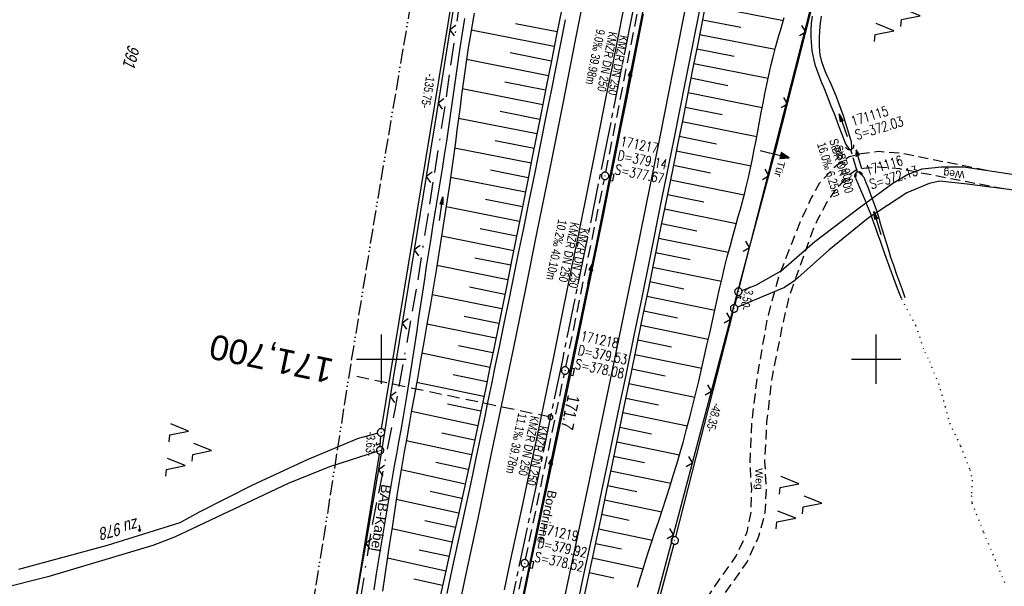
# Model space of a CAD drawing. Extents: x 509317 to 509828, y 453812 to 454779.
# Tile 17 of 23: x 509527 to 509726, y 454454 to 454569. Entities that reach past the tile are written whole.
import ezdxf
from ezdxf.enums import TextEntityAlignment as Align

# ---------------------------------------------------------------- set-up
doc = ezdxf.new("R2010")
doc.units = 0
doc.header["$LTSCALE"] = 10
doc.header["$MEASUREMENT"] = 0
for name, pattern in [('ACAD_ISO13W100', [36, 12, -3, 12, -3, 0, -3, 0, -3]), ('ACAD_ISO16W100', [73, 15, -6.5, 15, -6.5, 15, -7, 1, -7]), ('ACHSE', [5.5, 4, -0.5, 0.5, -0.5]), ('AUSGEZOGEN', [0]), ('LT00', [0]), ('LT11', [0.3, 0.2, -0.1]), ('LT12', [0.4, 0.3, -0.1]), ('LT17', [0.15, 0.1, -0.05]), ('PUNKTX2_STR', [0.6, 0.1, -0.5]), ('STRICHLINIE2', [0.375, 0.25, -0.125])]:
    doc.linetypes.add(name, pattern=pattern)
doc.layers.get('0').update_dxf_attribs({"linetype": 'LT00'})
for name, color, linetype in [('--EK_FBR', 1, 'LT00'), ('--EK_Halt-Pfeil', 4, 'LT00'), ('--EK_Haltung', 7, 'STRICHLINIE2'), ('--EK_Haltung-Text', 140, 'LT00'), ('--EK_Schacht-Text', 5, 'LT00'), ('--EK_ST-93-1', 30, 'LT17'), ('--EL_DFK_AB_L', 21, 'LT00'), ('--EL_DFK_AB_P', 7, 'LT00'), ('--EL_Halt-Pfeil', 4, 'LT00'), ('--EL_Haltung', 182, 'STRICHLINIE2'), ('--EL_Haltung-Text', 182, 'LT00'), ('-AX-093', 35, 'ACHSE'), ('-ST-93-1', 250, 'LT00'), ('ABSTAND', 8, 'LT00'), ('BAB-KABEL', 220, 'ACAD_ISO16W100'), ('BAB-KABEL_TEXT', 221, 'Continuous'), ('DFK_AB_L', 21, 'LT00'), ('DFK_AB_P', 7, 'LT00'), ('DFK_FLUR_NR', 250, 'LT00'), ('DFK_FLURNR_PFEIL', 250, 'LT00'), ('DFK_KATASTER', 250, 'LT00'), ('DFK_NUTZUNG', 250, 'LT00'), ('DFK_NUTZUNGSGRENZE', 70, 'PUNKTX2_STR'), ('DL', 182, 'LT12'), ('DL_PFEIL', 201, 'LT00'), ('DL_TEXT', 182, 'LT00'), ('FELDWEG_TEXT', 250, 'Continuous'), ('GASLTG', 250, 'ACAD_ISO13W100'), ('PFEIL', 140, 'AUSGEZOGEN'), ('RINNE_TEXT', 11, 'Continuous'), ('TOR_TEXT_B', 11, 'Continuous'), ('V117_AFBR_BAB', 250, 'LT00'), ('V117_BOESCH', 250, 'LT00'), ('V117_BOSCHUNG', 250, 'LT00'), ('V117_ERDWEG', 250, 'LT11'), ('V117_GRABEN', 250, 'LT00'), ('V117_H_BORD', 8, 'LT00'), ('V117_KA_PRUF', 182, 'LT00'), ('V117_LD_MARK', 250, 'LT00'), ('V117_RASTER', 250, 'LT00'), ('V117_SINKK', 182, 'LT00'), ('V117_TOR', 10, 'LT00'), ('V117_UK_DURCH', 182, 'LT00'), ('V117_ZAUN', 40, 'LT00')]:
    doc.layers.add(name, color=color, linetype=linetype)
doc.styles.add('Arial', font='ARIAL.TTF')
doc.styles.add('Beschrift', font='ARIAL.TTF')
doc.styles.add('Haltungsbeschriftung', font='ARIAL.TTF', dxfattribs={"width": 0.75})
doc.styles.add('schachtbeschriftung', font='romans.shx', dxfattribs={"width": 0.75, "height": 2})
doc.styles.get("Standard").update_dxf_attribs({"font": 'ARIAL.TTF'})

# ---------------------------------------------------------------- blocks, each defined once
blk = doc.blocks.new('SYMB7050')
at = {"color": 0, "linetype": 'ByBlock'}
blk.add_lwpolyline([(0, 0), (0, 0.093), (0.046, 0.058)], dxfattribs=at)
blk = doc.blocks.new('SYMB7060')
at = {"color": 0, "linetype": 'ByBlock'}
for p, q in [((-0.26, 0), (0, 0)), ((-0.08, 0.045), (0, 0)), ((0, 0), (-0.08, -0.045))]:
    blk.add_line(p, q, dxfattribs=at)
blk = doc.blocks.new('SYMB0003')
at = {"color": 0, "linetype": 'ByBlock'}
for p, q in [((-0.015712, 0), (0.010166, 0.012015)), ((0, -0.021257), (-0.015712, 0)), ((0.010166, 0.012015), (0, -0.021257))]:
    blk.add_line(p, q, dxfattribs=at)
for points in [[(-0.031395, 0.499013), (-0.093691, 0.491144), (-0.154509, 0.475528), (-0.21289, 0.452414), (-0.267913, 0.422164), (-0.318712, 0.385257), (-0.364484, 0.342274), (-0.404509, 0.293893), (-0.438154, 0.240877), (-0.464888, 0.184062), (-0.484292, 0.124345), (-0.496058, 0.062667), (-0.5, 0)], [(-0.5, 0), (-0.496058, -0.062667), (-0.484292, -0.124345), (-0.464888, -0.184062), (-0.438154, -0.240877), (-0.404509, -0.293893), (-0.364485, -0.342274), (-0.318712, -0.385257), (-0.267914, -0.422164), (-0.21289, -0.452414), (-0.154509, -0.475529), (-0.093691, -0.491144), (-0.031395, -0.499014), (0.031395, -0.499014)], [(0.5, 0), (0.496057, 0.062667), (0.484292, 0.124345), (0.464888, 0.184062), (0.438153, 0.240877), (0.404509, 0.293893), (0.364484, 0.342274), (0.318712, 0.385257), (0.267913, 0.422164), (0.21289, 0.452414), (0.154509, 0.475528), (0.093691, 0.491144), (0.031395, 0.499013), (-0.031395, 0.499013)], [(0.031395, -0.499014), (0.093691, -0.491144), (0.154509, -0.475529), (0.21289, -0.452414), (0.267914, -0.422164), (0.318712, -0.385257), (0.364485, -0.342274), (0.404509, -0.293893), (0.438154, -0.240877), (0.464889, -0.184062), (0.484292, -0.124345), (0.496058, -0.062667), (0.5, 0)]]:
    blk.add_lwpolyline(points, dxfattribs=at)
blk = doc.blocks.new('SYMB7221')
at = {"color": 0, "linetype": 'ByBlock'}
for p, q in [((0, 0.435), (-0.11, 0.065)), ((0.11, 0.065), (0, 0.435)), ((0.25, 0.065), (0.11, 0.065)), ((-0.35, -0.065), (-0.46, -0.435)), ((0.35, -0.065), (0.24, -0.435))]:
    blk.add_line(p, q, dxfattribs=at)
for points in [[(-0.1, -0.435), (-0.24, -0.435), (-0.35, -0.065)], [(0.6, -0.435), (0.46, -0.435), (0.35, -0.065)]]:
    blk.add_lwpolyline(points, dxfattribs=at)
blk = doc.blocks.new('Pfreil3')
at = {"layer": 'PFEIL'}
blk.add_hatch(color=256, dxfattribs=at).paths.add_polyline_path([(-1.55, 0.27), (-1.55, -0.27), (0, 0)])
for p, q in [((-1.55, 0), (-4.83, 0)), ((-1.55, -0.27), (-1.55, 0.27)), ((-1.55, 0.27), (0, 0)), ((0, 0), (-1.55, -0.27))]:
    blk.add_line(p, q, dxfattribs=at)
blk = doc.blocks.new('SYMB0652')
at = {"color": 0, "linetype": 'ByBlock'}
blk.add_lwpolyline([(-0.15, -0.075), (0.15, -0.075), (0.15, 0.075), (-0.15, 0.075), (-0.15, -0.075)], dxfattribs=at)
blk = doc.blocks.new('SYMB1107')
at = {"color": 0, "linetype": 'ByBlock'}
for points in [[(-0.2, 0), (-0.196157, 0.039018), (-0.184776, 0.076537), (-0.166294, 0.111114), (-0.141421, 0.141421), (-0.111114, 0.166294), (-0.076537, 0.184776), (-0.039018, 0.196157), (0, 0.2)], [(0, 0.2), (0.039018, 0.196157), (0.076537, 0.184776), (0.111114, 0.166294), (0.141421, 0.141421), (0.166294, 0.111114), (0.184776, 0.076537), (0.196157, 0.039018), (0.2, 0)]]:
    blk.add_lwpolyline(points, dxfattribs=at)
blk = doc.blocks.new('SYMB0070')
at = {"color": 0, "linetype": 'ByBlock'}
for p, q in [((-0.5, 0), (0.2, 0)), ((0.5, 0), (0.2, 0.1)), ((0.2, 0.1), (0.2, 0)), ((0.468, 0), (0.21, 0.086)), ((0.21, 0.086), (0.21, -0.086)), ((0.21, -0.086), (0.468, 0)), ((0.22, -0.072), (0.437, 0)), ((0.23, -0.058), (0.405, 0)), ((0.24, -0.045), (0.374, 0)), ((0.342, 0), (0.25, 0.031)), ((0.25, 0.031), (0.25, -0.031)), ((0.25, -0.031), (0.342, 0)), ((0.26, -0.017), (0.31, 0)), ((0.27, -0.003), (0.279, 0))]:
    blk.add_line(p, q, dxfattribs=at)
for points in [[(0.2, 0), (0.2, -0.1), (0.5, 0)], [(0.437, 0), (0.22, 0.072), (0.22, -0.072)], [(0.405, 0), (0.23, 0.058), (0.23, -0.058)], [(0.374, 0), (0.24, 0.045), (0.24, -0.045)], [(0.31, 0), (0.26, 0.017), (0.26, -0.017)], [(0.279, 0), (0.27, 0.003), (0.27, -0.003)]]:
    blk.add_lwpolyline(points, dxfattribs=at)
blk = doc.blocks.new('SYMB0024')
at = {"color": 0, "linetype": 'ByBlock'}
for p, q in [((-0.5, 0.5), (0, 0)), ((0, 0), (0.5, 0.5))]:
    blk.add_line(p, q, dxfattribs=at)
blk = doc.blocks.new('SYMB2')
at = {"color": 0, "linetype": 'ByBlock', "flags": 128}
for points in [[(-0.031395, 0.499013), (-0.093691, 0.491144), (-0.154509, 0.475528), (-0.21289, 0.452414), (-0.267913, 0.422164), (-0.318712, 0.385257), (-0.364484, 0.342274), (-0.404509, 0.293893), (-0.438154, 0.240877), (-0.464888, 0.184062), (-0.484292, 0.124345), (-0.496058, 0.062667), (-0.5, 0)], [(-0.5, 0), (-0.496058, -0.062667), (-0.484292, -0.124345), (-0.464888, -0.184062), (-0.438154, -0.240877), (-0.404509, -0.293893), (-0.364485, -0.342274), (-0.318712, -0.385257), (-0.267914, -0.422164), (-0.21289, -0.452414), (-0.154509, -0.475529), (-0.093691, -0.491144), (-0.031395, -0.499014), (0.031395, -0.499014)], [(0.5, 0), (0.496057, 0.062667), (0.484292, 0.124345), (0.464888, 0.184062), (0.438153, 0.240877), (0.404509, 0.293893), (0.364484, 0.342274), (0.318712, 0.385257), (0.267913, 0.422164), (0.21289, 0.452414), (0.154509, 0.475528), (0.093691, 0.491144), (0.031395, 0.499013), (-0.031395, 0.499013)], [(0.031395, -0.499014), (0.093691, -0.491144), (0.154509, -0.475529), (0.21289, -0.452414), (0.267914, -0.422164), (0.318712, -0.385257), (0.364485, -0.342274), (0.404509, -0.293893), (0.438154, -0.240877), (0.464889, -0.184062), (0.484292, -0.124345), (0.496058, -0.062667), (0.5, 0)]]:
    blk.add_lwpolyline(points, dxfattribs=at)

msp = doc.modelspace()

# ---------------------------------------------------------------- linework, layer by layer
at = {"layer": '--EK_FBR'}
for points in [[(509664.85, 454573.38), (509663.7, 454567.5), (509662.56, 454561.73), (509661.41, 454555.96), (509660.26, 454550.18), (509659.1, 454544.41), (509656.66, 454532.27), (509654.19, 454520.14), (509652.62, 454512.47), (509651.05, 454504.81), (509649.46, 454497.14), (509647.82, 454489.24), (509646.17, 454481.33), (509644.5, 454473.43), (509643.26, 454467.57), (509642.01, 454461.7), (509640.76, 454455.84), (509639.51, 454449.97)], [(509613.31, 454452.7), (509614.07, 454456.29), (509614.81, 454459.68), (509615.54, 454463.07), (509616.27, 454466.45), (509617.01, 454469.84), (509617.74, 454473.23), (509618.47, 454476.62), (509619.2, 454480.01), (509619.99, 454483.76), (509620.78, 454487.51), (509621.56, 454491.26), (509622.33, 454495.01), (509623.11, 454498.76), (509623.88, 454502.51), (509624.85, 454507.23), (509625.82, 454511.95), (509626.79, 454516.66), (509627.76, 454521.38), (509628.72, 454526.1), (509629.9, 454531.9), (509631.07, 454537.71), (509632.24, 454543.53), (509633.4, 454549.34), (509634.37, 454554.14), (509635.33, 454558.94), (509636.28, 454563.74), (509637.24, 454568.54)]]:
    msp.add_lwpolyline(points, dxfattribs=at)
at = {"layer": '--EK_FBR', "color": 2}
for points in [[(509648.86, 454570.41), (509647.71, 454564.58), (509646.56, 454558.76), (509645.41, 454552.93), (509644.24, 454547.11), (509643.3, 454542.4), (509642.35, 454537.7), (509641.4, 454533), (509640.45, 454528.3), (509639.49, 454523.59), (509638.54, 454518.91), (509637.59, 454514.22), (509636.63, 454509.54), (509635.67, 454504.86), (509634.71, 454500.17), (509633.1, 454492.39), (509631.47, 454484.61), (509629.83, 454476.83), (509628.58, 454470.98), (509627.33, 454465.14), (509626.08, 454459.29), (509624.82, 454453.45)], [(509652.93, 454569.71), (509651.78, 454563.86), (509650.62, 454558.01), (509649.46, 454552.16), (509648.29, 454546.31), (509647.11, 454540.45), (509645.93, 454534.59), (509644.74, 454528.73), (509643.55, 454522.87), (509642.34, 454516.98), (509641.13, 454511.08), (509639.91, 454505.18), (509638.68, 454499.29), (509637.48, 454493.49), (509636.27, 454487.69), (509635.05, 454481.89), (509633.84, 454476.09), (509632.6, 454470.21), (509631.36, 454464.34), (509630.11, 454458.46), (509628.85, 454452.59)]]:
    msp.add_lwpolyline(points, dxfattribs=at)
at = {"layer": '--EK_FBR', "linetype": 'LT11', "flags": 128}
for points in [[(509722.3, 454538.12), (509705.19, 454541.51), (509700.4, 454541.91), (509696.95, 454541.43), (509694.56, 454540.85), (509692.68, 454539.57), (509691.3, 454538.48), (509688.52, 454535.49), (509686.86, 454532.54), (509685.58, 454529.74), (509684.63, 454527.73), (509680.54, 454517.32), (509679.61, 454514.3), (509677.98, 454508.06), (509676, 454496.98), (509674.86, 454487.6), (509674.45, 454479.3), (509674.78, 454473.77), (509674.69, 454469.31), (509674.69, 454469.31), (509673.89, 454465.06), (509671.74, 454460.38), (509667.27, 454454.03), (509663.64, 454448.5), (509660.47, 454443.66), (509657.83, 454438.96), (509654.89, 454431.99), (509653.41, 454426.91), (509652.82, 454424.77), (509651.73, 454421.02), (509650.95, 454416.55), (509650.88, 454413.55), (509651.01, 454405.6), (509651.31, 454397.49), (509651.81, 454390.99), (509652.74, 454384.11), (509653.88, 454377.84), (509656.16, 454370.93)], [(509725.82, 454534.37), (509704.76, 454538.4), (509700.48, 454538.76), (509697.45, 454538.47), (509695.8, 454538.07), (509694.66, 454537.28), (509693.57, 454536.18), (509691.67, 454534.04), (509690.07, 454531.68), (509688.18, 454528.23), (509687.39, 454526.54), (509683.97, 454517.04), (509682.31, 454512.28), (509680.99, 454506.58), (509678.97, 454496.53), (509677.86, 454487.35), (509677.45, 454479.31), (509677.78, 454473.86), (509677.52, 454469.02), (509677.52, 454469.02), (509676.25, 454464.21), (509673.91, 454459.13), (509669.31, 454452.59), (509665.74, 454447.59), (509662.63, 454442.4), (509660.08, 454437.86), (509657.25, 454431.15), (509655.82, 454426.22), (509655.22, 454424.08), (509654.38, 454420.3), (509653.73, 454416.29), (509653.69, 454413.1), (509653.51, 454405.67), (509653.81, 454397.71), (509654.78, 454391.11), (509655.69, 454384.39), (509656.34, 454378.38), (509658.54, 454371.71)]]:
    msp.add_lwpolyline(points, dxfattribs=at)
at = {"layer": '--EK_Haltung'}
for p, q in [((509645.38, 454537.74), (509652.87, 454575.49)), ((509696.25, 454537.78), (509694.87, 454542.33)), ((509637.3, 454498.46), (509645.08, 454536.27)), ((509629.15, 454459.53), (509637, 454496.99)), ((509620.73, 454420.6), (509628.83, 454458.06))]:
    msp.add_line(p, q, dxfattribs=at)
at = {"layer": '--EK_ST-93-1', "ltscale": 2.5}
msp.add_line((509634.19, 454488.29), (509595.03, 454496.48), dxfattribs=at)
at = {"layer": '--EL_DFK_AB_L'}
for p, q in [((509672.35, 454514.36), (509712.09, 454669.79)), ((509600.07, 454485.96), (509621.86, 454618.43)), ((509671.48, 454510.97), (509671.97, 454512.9)), ((509659.5, 454464.13), (509671.1, 454509.51)), ((509599.8, 454482.34), (509599.91, 454484.47)), ((509589.26, 454416.59), (509599.64, 454480.85)), ((509659.12, 454462.67), (509626, 454339.37))]:
    msp.add_line(p, q, dxfattribs=at)
at = {"layer": '--EL_Haltung'}
for p, q in [((509645.38, 454537.74), (509652.87, 454575.49)), ((509696.25, 454537.78), (509694.87, 454542.33)), ((509637.3, 454498.46), (509645.08, 454536.27)), ((509629.15, 454459.53), (509637, 454496.99)), ((509620.73, 454420.6), (509628.83, 454458.06))]:
    msp.add_line(p, q, dxfattribs=at)
at = {"layer": '-AX-093', "ltscale": 0.2}
msp.add_lwpolyline([(509682.85, 454744.84), (509680.66, 454731.99), (509676.6, 454708.71), (509672.47, 454685.44), (509668.26, 454662.19), (509663.98, 454638.95), (509659.61, 454615.73), (509655.16, 454592.52), (509650.64, 454569.33), (509646.04, 454546.15), (509641.35, 454522.99), (509636.59, 454499.84), (509631.76, 454476.71), (509626.84, 454453.6), (509621.85, 454430.5), (509616.77, 454407.42), (509611.62, 454384.36), (509606.39, 454361.31)], dxfattribs=at)
at = {"layer": 'BAB-KABEL', "ltscale": 0.03, "flags": 128}
msp.add_lwpolyline([(509654.18, 454752.31), (509649.8, 454731.91), (509645.39, 454711.52), (509640.68, 454673.99), (509628.98, 454666.4), (509623.35, 454623.69), (509618.17, 454588.72), (509612.85, 454551.17), (509607.22, 454515.13), (509602.81, 454490.11), (509597.97, 454465.58), (509592.07, 454427.9), (509586.78, 454397.77), (509581.94, 454365.98), (509576.64, 454335.85), (509570.59, 454300.15), (509566.51, 454283.22), (509563.93, 454275.01), (509554.7, 454243.68), (509546.38, 454216.59), (509537.75, 454189.63), (509530.61, 454161.42), (509521.72, 454129.27), (509507.61, 454076.48), (509491.41, 454016.32), (509481.47, 453981.55), (509458.21, 453903.63), (509443.88, 453851.22)], dxfattribs=at)
at = {"layer": 'DFK_AB_L'}
for p, q in [((509672.35, 454514.36), (509712.09, 454669.79)), ((509600.07, 454485.96), (509621.86, 454618.43)), ((509671.48, 454510.97), (509671.97, 454512.9)), ((509659.5, 454464.13), (509671.1, 454509.51)), ((509599.8, 454482.34), (509599.91, 454484.47)), ((509589.26, 454416.59), (509599.64, 454480.85)), ((509659.12, 454462.67), (509626, 454339.37))]:
    msp.add_line(p, q, dxfattribs=at)
at = {"layer": 'DFK_KATASTER'}
for p, q in [((509706.19, 454537.2), (509709.31, 454538.45)), ((509709.31, 454538.45), (509713.24, 454538.82)), ((509713.24, 454538.82), (509717.67, 454538.81)), ((509717.67, 454538.81), (509728.82, 454537.16)), ((509696.6, 454530.54), (509703.34, 454535.5)), ((509703.34, 454535.5), (509706.19, 454537.2)), ((509710.69, 454535.49), (509706.17, 454533.61)), ((509712.9, 454535.92), (509710.69, 454535.49)), ((509718.42, 454535.35), (509712.9, 454535.92)), ((509743.11, 454532.08), (509718.42, 454535.35)), ((509706.17, 454533.61), (509698.42, 454528.45)), ((509687.64, 454523.74), (509696.6, 454530.54)), ((509698.42, 454528.45), (509690.43, 454521.98)), ((509680.8, 454517.84), (509687.64, 454523.74)), ((509690.43, 454521.98), (509683.58, 454515.87)), ((509675.66, 454514.94), (509680.8, 454517.84)), ((509683.58, 454515.87), (509681.48, 454514.49)), ((509681.48, 454514.49), (509671.98, 454510.53)), ((509672.86, 454513.89), (509675.66, 454514.94)), ((509585.12, 454479.76), (509595.43, 454484.06)), ((509595.43, 454484.06), (509599.22, 454485.03)), ((509573.92, 454474.58), (509585.12, 454479.76)), ((509599.36, 454481.46), (509589.55, 454478.29)), ((509589.55, 454478.29), (509581.22, 454474.92)), ((509581.22, 454474.92), (509558.19, 454464.05)), ((509563.28, 454469.17), (509573.92, 454474.58)), ((509559.37, 454467.04), (509563.28, 454469.17)), ((509544.65, 454462.44), (509559.37, 454467.04)), ((509558.19, 454464.05), (509553.86, 454462.4)), ((509526.74, 454457.63), (509544.65, 454462.44)), ((509553.86, 454462.4), (509532.59, 454456.05)), ((509532.59, 454456.05), (509508.86, 454450.13))]:
    msp.add_line(p, q, dxfattribs=at)
at = {"layer": 'DFK_NUTZUNGSGRENZE', "ltscale": 0.2}
for p, q in [((509705.11, 454512.24), (509707.94, 454506.85)), ((509707.94, 454506.85), (509709.83, 454501.44)), ((509709.83, 454501.44), (509710.75, 454499.55)), ((509710.75, 454499.55), (509712.58, 454495.11)), ((509712.58, 454495.11), (509713.92, 454490.47)), ((509713.92, 454490.47), (509714.84, 454487.09)), ((509714.84, 454487.09), (509717.03, 454482.52)), ((509717.03, 454482.52), (509718.93, 454477.73)), ((509718.93, 454477.73), (509719.43, 454475.55)), ((509719.43, 454475.55), (509719.22, 454472.45)), ((509719.22, 454472.45), (509719.36, 454470.98)), ((509719.36, 454470.98), (509721.68, 454465.06)), ((509721.68, 454465.06), (509725.98, 454454.86))]:
    msp.add_line(p, q, dxfattribs=at)
at = {"layer": 'DL'}
msp.add_line((509696.25, 454537.78), (509694.87, 454542.33), dxfattribs=at)
at = {"layer": 'GASLTG', "ltscale": 0.025, "flags": 128}
msp.add_lwpolyline([(509636.99, 454756.79), (509630.01, 454722.15), (509625.52, 454700.41), (509623.56, 454684.93), (509618.48, 454649.27), (509611.85, 454606.09), (509605.58, 454569.67), (509598.82, 454529.7), (509593.28, 454495.72), (509588.46, 454464.7), (509581.73, 454423.05), (509565.4, 454353.78), (509547.78, 454280.34), (509530.41, 454208.18), (509515.13, 454143.3), (509504.09, 454101.66), (509494.78, 454069.32), (509485.05, 454035.41), (509470.65, 453985.96), (509464.08, 453964.07), (509450.2, 453919.85), (509429.44, 453854.99)], dxfattribs=at)
at = {"layer": 'V117_AFBR_BAB'}
for points in [[(509664.85, 454573.38), (509663.7, 454567.5), (509662.56, 454561.73), (509661.41, 454555.96), (509660.26, 454550.18), (509659.1, 454544.41), (509656.66, 454532.27), (509654.19, 454520.14), (509652.62, 454512.47), (509651.05, 454504.81), (509649.46, 454497.14), (509647.82, 454489.24), (509646.17, 454481.33), (509644.5, 454473.43), (509643.26, 454467.57), (509642.01, 454461.7), (509640.76, 454455.84), (509639.51, 454449.97)], [(509613.31, 454452.7), (509614.07, 454456.29), (509614.81, 454459.68), (509615.54, 454463.07), (509616.27, 454466.45), (509617.01, 454469.84), (509617.74, 454473.23), (509618.47, 454476.62), (509619.2, 454480.01), (509619.99, 454483.76), (509620.78, 454487.51), (509621.56, 454491.26), (509622.33, 454495.01), (509623.11, 454498.76), (509623.88, 454502.51), (509624.85, 454507.23), (509625.82, 454511.95), (509626.79, 454516.66), (509627.76, 454521.38), (509628.72, 454526.1), (509629.9, 454531.9), (509631.07, 454537.71), (509632.24, 454543.53), (509633.4, 454549.34), (509634.37, 454554.14), (509635.33, 454558.94), (509636.28, 454563.74), (509637.24, 454568.54)]]:
    msp.add_lwpolyline(points, dxfattribs=at)
at = {"layer": 'V117_AFBR_BAB', "color": 0}
for points in [[(509648.86, 454570.41), (509647.71, 454564.58), (509646.56, 454558.76), (509645.41, 454552.93), (509644.24, 454547.11), (509643.3, 454542.4), (509642.35, 454537.7), (509641.4, 454533), (509640.45, 454528.3), (509639.49, 454523.59), (509638.54, 454518.91), (509637.59, 454514.22), (509636.63, 454509.54), (509635.67, 454504.86), (509634.71, 454500.17), (509633.1, 454492.39), (509631.47, 454484.61), (509629.83, 454476.83), (509628.58, 454470.98), (509627.33, 454465.14), (509626.08, 454459.29), (509624.82, 454453.45)], [(509652.93, 454569.71), (509651.78, 454563.86), (509650.62, 454558.01), (509649.46, 454552.16), (509648.29, 454546.31), (509647.11, 454540.45), (509645.93, 454534.59), (509644.74, 454528.73), (509643.55, 454522.87), (509642.34, 454516.98), (509641.13, 454511.08), (509639.91, 454505.18), (509638.68, 454499.29), (509637.48, 454493.49), (509636.27, 454487.69), (509635.05, 454481.89), (509633.84, 454476.09), (509632.6, 454470.21), (509631.36, 454464.34), (509630.11, 454458.46), (509628.85, 454452.59)]]:
    msp.add_lwpolyline(points, dxfattribs=at)
at = {"layer": 'V117_BOESCH'}
for points in [[(509636.49, 454570.76), (509635.44, 454565.5), (509634.4, 454560.25), (509633.35, 454554.99), (509632.3, 454549.74), (509631.38, 454545.08), (509630.45, 454540.43), (509629.53, 454535.77), (509628.6, 454531.12), (509627.67, 454526.46), (509626.48, 454520.54), (509625.29, 454514.62), (509624.09, 454508.7), (509622.87, 454502.79), (509621.96, 454498.34), (509621.03, 454493.9), (509620.1, 454489.46), (509619.15, 454485.02), (509618.2, 454480.58), (509617.33, 454476.59), (509616.46, 454472.61), (509615.58, 454468.62), (509614.69, 454464.64), (509613.81, 454460.65), (509612.93, 454456.67), (509611.58, 454450.58)], [(509665.38, 454571.03), (509664.62, 454567.1), (509663.88, 454563.3), (509663.12, 454559.5), (509662.36, 454555.7), (509661.6, 454551.9), (509660.84, 454548.11), (509660.07, 454544.31), (509658.82, 454538.15), (509657.57, 454532), (509656.32, 454525.84), (509655.07, 454519.69), (509653.91, 454514.02), (509652.74, 454508.35), (509651.57, 454502.68), (509650.4, 454497.01), (509649.17, 454491.07), (509647.94, 454485.13), (509646.71, 454479.19), (509645.47, 454473.25), (509644.49, 454468.55), (509643.5, 454463.85), (509642.5, 454459.16), (509641.49, 454454.46), (509640.48, 454449.77)], [(509651.75, 454453.94), (509652.32, 454455.8), (509652.9, 454457.66), (509653.49, 454459.51), (509654.09, 454461.36), (509654.7, 454463.21), (509655.31, 454465.06), (509656.07, 454467.35), (509656.81, 454469.64), (509657.55, 454471.93), (509658.28, 454474.22), (509659, 454476.52), (509659.7, 454478.83), (509660.38, 454481.14), (509661.04, 454483.45), (509661.7, 454485.86), (509662.34, 454488.27), (509662.96, 454490.69), (509663.56, 454493.11), (509664.14, 454495.54), (509664.71, 454497.97), (509665.27, 454500.4), (509665.82, 454502.84), (509666.37, 454505.28), (509666.91, 454507.71), (509667.39, 454509.87), (509667.88, 454512.03), (509668.37, 454514.18), (509668.87, 454516.33), (509669.39, 454518.48), (509669.92, 454520.63), (509670.48, 454522.76), (509670.89, 454524.27), (509671.31, 454525.78), (509671.73, 454527.28), (509672.15, 454528.79), (509672.57, 454530.29), (509672.98, 454531.8), (509673.38, 454533.31), (509673.76, 454534.82), (509674.2, 454536.68), (509674.61, 454538.55), (509675, 454540.42), (509675.38, 454542.3), (509675.74, 454544.18), (509676.09, 454546.06), (509676.44, 454547.94), (509676.79, 454549.83), (509677.14, 454551.71), (509677.51, 454553.59), (509677.89, 454555.46), (509678.29, 454557.33), (509678.72, 454559.19), (509679.17, 454561.05), (509679.66, 454562.9), (509680, 454564.12), (509680.36, 454565.33), (509680.72, 454566.55), (509681.08, 454567.76), (509681.44, 454568.97)]]:
    msp.add_lwpolyline(points, dxfattribs=at)
at = {"layer": 'V117_BOSCHUNG'}
for p, q in [((509665.46, 454571.44), (509681.28, 454568.4)), ((509635.56, 454566.06), (509627.11, 454567.72)), ((509664.89, 454568.5), (509672.65, 454567)), ((509634.97, 454563.12), (509618.16, 454566.43)), ((509664.32, 454565.57), (509679.58, 454562.59)), ((509634.38, 454560.18), (509626.03, 454561.82)), ((509663.75, 454562.64), (509671.29, 454561.15)), ((509633.8, 454557.23), (509617.22, 454560.5)), ((509663.17, 454559.71), (509678.16, 454556.73)), ((509633.21, 454554.29), (509625, 454555.91)), ((509662.58, 454556.78), (509670.06, 454555.28)), ((509632.63, 454551.35), (509616.38, 454554.55)), ((509661.99, 454553.84), (509676.98, 454550.83)), ((509632.04, 454548.41), (509624.01, 454549.99)), ((509661.4, 454550.9), (509668.91, 454549.39)), ((509631.46, 454545.47), (509615.6, 454548.59)), ((509660.81, 454547.96), (509675.88, 454544.93)), ((509630.87, 454542.52), (509623.04, 454544.06)), ((509660.21, 454545.02), (509667.76, 454543.5)), ((509630.29, 454539.58), (509614.81, 454542.63)), ((509659.62, 454542.08), (509674.72, 454539.05)), ((509629.7, 454536.64), (509622.05, 454538.14)), ((509659.02, 454539.14), (509666.55, 454537.63)), ((509629.12, 454533.7), (509613.98, 454536.67)), ((509658.43, 454536.2), (509673.35, 454533.2)), ((509628.53, 454530.74), (509621.04, 454532.23)), ((509657.83, 454533.26), (509665.2, 454531.78)), ((509627.94, 454527.79), (509613.11, 454530.76)), ((509657.23, 454530.32), (509671.76, 454527.4)), ((509656.64, 454527.39), (509663.79, 454525.94)), ((509627.35, 454524.83), (509620, 454526.32)), ((509626.76, 454521.89), (509612.2, 454524.83)), ((509656.04, 454524.46), (509670.17, 454521.57)), ((509655.44, 454521.54), (509662.44, 454520.09)), ((509626.16, 454518.95), (509618.94, 454520.41)), ((509625.57, 454516.01), (509611.24, 454518.91)), ((509654.84, 454518.6), (509668.73, 454515.73)), ((509654.24, 454515.66), (509661.15, 454514.23)), ((509624.97, 454513.07), (509617.86, 454514.51)), ((509624.38, 454510.13), (509610.26, 454512.98)), ((509653.64, 454512.72), (509667.39, 454509.88)), ((509653.04, 454509.78), (509659.89, 454508.37)), ((509623.77, 454507.18), (509616.76, 454508.61)), ((509623.17, 454504.22), (509609.24, 454507.09)), ((509652.43, 454506.84), (509666.09, 454504.02)), ((509651.82, 454503.9), (509658.63, 454502.5)), ((509622.56, 454501.27), (509615.64, 454502.71)), ((509621.95, 454498.33), (509608.21, 454501.19)), ((509651.22, 454500.97), (509664.76, 454498.17)), ((509650.61, 454498.03), (509657.34, 454496.64)), ((509621.34, 454495.4), (509614.51, 454496.82)), ((509620.73, 454492.45), (509607.15, 454495.3)), ((509650.01, 454495.09), (509663.37, 454492.33)), ((509649.4, 454492.15), (509656.02, 454490.79)), ((509620.1, 454489.5), (509613.36, 454490.93)), ((509619.48, 454486.55), (509606.09, 454489.42)), ((509648.79, 454489.21), (509661.88, 454486.51)), ((509648.18, 454486.28), (509654.63, 454484.94)), ((509618.85, 454483.62), (509612.21, 454485.04)), ((509618.22, 454480.67), (509605.03, 454483.52)), ((509647.57, 454483.34), (509660.26, 454480.72)), ((509646.96, 454480.4), (509653.18, 454479.12)), ((509616.93, 454474.79), (509604.01, 454477.63)), ((509617.58, 454477.73), (509611.05, 454479.15)), ((509646.35, 454477.46), (509658.51, 454474.95)), ((509645.74, 454474.53), (509651.67, 454473.3)), ((509615.64, 454468.93), (509603.04, 454471.7)), ((509616.29, 454471.86), (509609.9, 454473.26)), ((509645.13, 454471.6), (509656.67, 454469.19)), ((509644.51, 454468.68), (509650.12, 454467.5)), ((509614.34, 454463.07), (509602.12, 454465.76)), ((509614.99, 454466), (509608.78, 454467.36)), ((509643.9, 454465.76), (509654.78, 454463.44)), ((509643.28, 454462.82), (509648.56, 454461.7)), ((509613.05, 454457.21), (509601.24, 454459.81)), ((509613.69, 454460.14), (509607.69, 454461.46)), ((509642.65, 454459.89), (509652.91, 454457.7)), ((509642.03, 454456.95), (509647.02, 454455.89)), ((509612.4, 454454.28), (509606.61, 454455.56))]:
    msp.add_line(p, q, dxfattribs=at)
at = {"layer": 'V117_ERDWEG', "flags": 128}
for points in [[(509722.3, 454538.12), (509705.19, 454541.51), (509700.4, 454541.91), (509696.95, 454541.43), (509694.56, 454540.85), (509692.68, 454539.57), (509691.3, 454538.48), (509688.52, 454535.49), (509686.86, 454532.54), (509685.58, 454529.74), (509684.63, 454527.73), (509680.54, 454517.32), (509679.61, 454514.3), (509677.98, 454508.06), (509676, 454496.98), (509674.86, 454487.6), (509674.45, 454479.3), (509674.78, 454473.77), (509674.69, 454469.31), (509674.69, 454469.31), (509673.89, 454465.06), (509671.74, 454460.38), (509667.27, 454454.03), (509663.64, 454448.5), (509660.47, 454443.66), (509657.83, 454438.96), (509654.89, 454431.99), (509653.41, 454426.91), (509652.82, 454424.77), (509651.73, 454421.02), (509650.95, 454416.55), (509650.88, 454413.55), (509651.01, 454405.6), (509651.31, 454397.49), (509651.81, 454390.99), (509652.74, 454384.11), (509653.88, 454377.84), (509656.16, 454370.93)], [(509725.82, 454534.37), (509704.76, 454538.4), (509700.48, 454538.76), (509697.45, 454538.47), (509695.8, 454538.07), (509694.66, 454537.28), (509693.57, 454536.18), (509691.67, 454534.04), (509690.07, 454531.68), (509688.18, 454528.23), (509687.39, 454526.54), (509683.97, 454517.04), (509682.31, 454512.28), (509680.99, 454506.58), (509678.97, 454496.53), (509677.86, 454487.35), (509677.45, 454479.31), (509677.78, 454473.86), (509677.52, 454469.02), (509677.52, 454469.02), (509676.25, 454464.21), (509673.91, 454459.13), (509669.31, 454452.59), (509665.74, 454447.59), (509662.63, 454442.4), (509660.08, 454437.86), (509657.25, 454431.15), (509655.82, 454426.22), (509655.22, 454424.08), (509654.38, 454420.3), (509653.73, 454416.29), (509653.69, 454413.1), (509653.51, 454405.67), (509653.81, 454397.71), (509654.78, 454391.11), (509655.69, 454384.39), (509656.34, 454378.38), (509658.54, 454371.71)]]:
    msp.add_lwpolyline(points, dxfattribs=at)
at = {"layer": 'V117_GRABEN'}
for points in [[(509618.75, 454569.82), (509618.34, 454567.5), (509617.95, 454565.17), (509617.57, 454562.84), (509617.21, 454560.47), (509616.87, 454558.09), (509616.54, 454555.72), (509616.22, 454553.34), (509615.91, 454550.96), (509615.6, 454548.58), (509615.29, 454546.2), (509614.98, 454543.83), (509614.39, 454539.51), (509613.77, 454535.2), (509613.13, 454530.9), (509612.47, 454526.59), (509611.79, 454522.29), (509611.09, 454518), (509610.49, 454514.35), (509609.87, 454510.7), (509609.24, 454507.05), (509608.6, 454503.41), (509607.95, 454499.76), (509607.3, 454496.12), (509606.64, 454492.47), (509606.14, 454489.68), (509605.64, 454486.89), (509605.14, 454484.09), (509604.64, 454481.3), (509604.16, 454478.5), (509603.69, 454475.7), (509603.16, 454472.49), (509602.66, 454469.27), (509602.17, 454466.04), (509601.68, 454462.82), (509601.21, 454459.6), (509600.75, 454456.37), (509600.28, 454453.14)], [(509687.04, 454569.25), (509686.9, 454567.84), (509686.82, 454566.42), (509686.81, 454565), (509686.85, 454564.07), (509686.92, 454563.14), (509687.03, 454562.22), (509687.19, 454561.3), (509687.38, 454560.39), (509687.64, 454559.47), (509687.93, 454558.56), (509688.26, 454557.65), (509688.61, 454556.76), (509688.97, 454555.86), (509689.34, 454554.97), (509690.11, 454553.07), (509690.87, 454551.16), (509691.62, 454549.24), (509692.35, 454547.33), (509693.08, 454545.41), (509693.81, 454543.49)], [(509695.02, 454543.86), (509694.62, 454545.17), (509694.22, 454546.48), (509693.81, 454547.79), (509693.39, 454549.1), (509692.95, 454550.4), (509692.49, 454551.7), (509692, 454552.98), (509691.48, 454554.26), (509690.92, 454555.52), (509690.59, 454556.23), (509690.26, 454556.94), (509689.93, 454557.65), (509689.62, 454558.37), (509689.33, 454559.09), (509689.08, 454559.82), (509688.88, 454560.57), (509688.71, 454561.41), (509688.6, 454562.27), (509688.55, 454563.14), (509688.53, 454564.02), (509688.55, 454564.89), (509688.64, 454566.37), (509688.79, 454567.83), (509688.99, 454569.28)], [(509598.54, 454453.43), (509599.06, 454456.67), (509599.58, 454459.9), (509600.1, 454463.14), (509600.63, 454466.37), (509601.16, 454469.6), (509601.71, 454472.83), (509602.27, 454476.05), (509602.7, 454478.45), (509603.13, 454480.85), (509603.56, 454483.24), (509603.99, 454485.64), (509604.42, 454488.04), (509604.84, 454490.44), (509605.24, 454492.84), (509605.67, 454495.42), (509606.07, 454498.01), (509606.47, 454500.6), (509606.86, 454503.19), (509607.24, 454505.78), (509607.62, 454508.37), (509608, 454510.97), (509608.39, 454513.56), (509608.77, 454516.15), (509609.17, 454518.74), (509609.61, 454521.55), (509610.06, 454524.36), (509610.52, 454527.17), (509610.98, 454529.98), (509611.44, 454532.78), (509611.9, 454535.59), (509612.35, 454538.4), (509612.8, 454541.21), (509613.23, 454544.03), (509613.58, 454546.38), (509613.92, 454548.73), (509614.26, 454551.09), (509614.6, 454553.44), (509614.93, 454555.8), (509615.27, 454558.15), (509615.62, 454560.51), (509615.97, 454562.86), (509616.42, 454565.83), (509616.89, 454568.79)], [(509693.81, 454543.49), (509694.04, 454543.15), (509694.27, 454542.83), (509694.48, 454542.55), (509694.67, 454542.34), (509694.83, 454542.21), (509694.95, 454542.19), (509695.02, 454542.29), (509695.06, 454542.48), (509695.08, 454542.75), (509695.07, 454543.09), (509695.04, 454543.46), (509695.02, 454543.86)], [(509695.94, 454536.33), (509695.93, 454536.73), (509695.94, 454537.11), (509695.97, 454537.43), (509696.03, 454537.67), (509696.13, 454537.81), (509696.28, 454537.82), (509696.48, 454537.73), (509696.7, 454537.56), (509696.96, 454537.32), (509697.23, 454537.04), (509697.51, 454536.75)], [(509705.11, 454512.24), (509704.34, 454514.26), (509703.58, 454516.29), (509702.83, 454518.32), (509702.08, 454520.35), (509701.35, 454522.39), (509700.85, 454523.81), (509700.36, 454525.23), (509699.86, 454526.65), (509699.35, 454528.06), (509698.83, 454529.47), (509698.28, 454530.86), (509697.83, 454531.97), (509697.37, 454533.06), (509696.9, 454534.15), (509696.42, 454535.24), (509695.94, 454536.33)], [(509697.51, 454536.75), (509697.94, 454535.66), (509698.37, 454534.57), (509698.8, 454533.48), (509699.21, 454532.38), (509699.6, 454531.28), (509700.04, 454530), (509700.45, 454528.72), (509700.84, 454527.43), (509701.23, 454526.14), (509701.61, 454524.85), (509702, 454523.55), (509702.4, 454522.26), (509702.93, 454520.61), (509703.48, 454518.97), (509704.05, 454517.33), (509704.64, 454515.7), (509705.23, 454514.07), (509705.83, 454512.44)]]:
    msp.add_lwpolyline(points, dxfattribs=at)
at = {"layer": 'V117_H_BORD'}
msp.add_lwpolyline([(509597.93, 454315.78), (509613.7, 454384.15), (509628.71, 454452.58), (509643.42, 454522.86), (509652.79, 454569.73), (509661.93, 454617.16), (509674.96, 454688.09), (509684.71, 454744.36)], dxfattribs=at)
at = {"layer": 'V117_LD_MARK'}
for points in [[(509692.83, 454742.24), (509691.36, 454733.61), (509687.25, 454709.89), (509683.06, 454686.19), (509678.79, 454662.54), (509674.44, 454638.91), (509670.01, 454615.29), (509665.49, 454591.69), (509660.9, 454568.1), (509656.22, 454544.53), (509651.46, 454520.98), (509646.62, 454497.44), (509641.7, 454473.92), (509636.7, 454450.42), (509633.41, 454435.22), (509630.1, 454420.02), (509626.75, 454404.84), (509623.36, 454389.66), (509619.95, 454374.49), (509616.5, 454359.32)], [(509641.85, 454577.85), (509639.28, 454564.73), (509636.67, 454551.62), (509634.05, 454538.51), (509631.4, 454525.4), (509629.05, 454513.88), (509626.69, 454502.37), (509624.3, 454490.85), (509621.9, 454479.35), (509619.48, 454467.84), (509617.04, 454456.35), (509614.57, 454444.85), (509612.09, 454433.36), (509609.58, 454421.88), (509607.05, 454410.4), (509604.49, 454398.93), (509601.91, 454387.46), (509599.31, 454376), (509596.68, 454364.54)]]:
    msp.add_lwpolyline(points, dxfattribs=at)
at = {"layer": 'V117_RASTER'}
for p, q in [((509600, 454505), (509600, 454495)), ((509700, 454495), (509700, 454505)), ((509595, 454500), (509605, 454500)), ((509695, 454500), (509705, 454500))]:
    msp.add_line(p, q, dxfattribs=at)
at = {"layer": 'V117_ZAUN'}
for p, q in [((509616.27, 454581.28), (509613.87, 454566.48)), ((509685.76, 454566.1), (509689.43, 454580.65)), ((509613.87, 454566.48), (509611.47, 454551.67)), ((509682.09, 454551.56), (509685.76, 454566.1)), ((509609.06, 454536.87), (509606.65, 454522.06)), ((509674.44, 454522.55), (509678.29, 454537.05)), ((509606.65, 454522.06), (509604.24, 454507.26)), ((509670.59, 454508.06), (509674.44, 454522.55)), ((509666.74, 454493.56), (509670.59, 454508.06)), ((509604.24, 454507.26), (509601.83, 454492.45)), ((509662.89, 454479.06), (509666.74, 454493.56)), ((509601.83, 454492.45), (509599.42, 454477.64)), ((509659.04, 454464.56), (509662.89, 454479.06)), ((509596.86, 454462.87), (509594.28, 454448.09))]:
    msp.add_line(p, q, dxfattribs=at)
for points in [[(509611.47, 454551.67), (509610.8, 454547.52), (509609.06, 454536.87)], [(509678.29, 454537.05), (509678.9, 454539.34), (509680.02, 454543.37), (509682.09, 454551.56)], [(509599.42, 454477.64), (509599.19, 454476.23), (509596.86, 454462.87)], [(509655.19, 454450.07), (509658.75, 454463.47), (509659.04, 454464.56)]]:
    msp.add_lwpolyline(points, dxfattribs=at)

# ---------------------------------------------------------------- block references
at = {"layer": '--EK_Halt-Pfeil', "yscale": 4, "zscale": 4}
for p, xscale, rotation in [((509650.1, 454556.42), 4.000000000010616, 78.77385000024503), ((509696.52, 454540.35), 3.999999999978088, 106.8521100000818), ((509642.17, 454517.17), 3.999999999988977, 78.3795299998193), ((509634.05, 454478.06), 4.0000000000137, 78.16136000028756)]:
    msp.add_blockref('SYMB0070', p, dxfattribs=dict(at, xscale=xscale, rotation=rotation))
at = {"layer": '--EL_DFK_AB_P', "xscale": 1.500000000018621, "yscale": 1.5, "zscale": 1.5, "rotation": 264.7377099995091}
for p in [(509672.16, 454513.63), (509671.29, 454510.24), (509599.95, 454485.22), (509599.76, 454481.59), (509659.31, 454463.4)]:
    msp.add_blockref('SYMB0003', p, dxfattribs=at)
at = {"layer": '--EL_Halt-Pfeil', "yscale": 4, "zscale": 4}
for p, xscale, rotation in [((509650.1, 454556.42), 4.000000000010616, 78.77385000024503), ((509696.52, 454540.35), 3.999999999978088, 106.8521100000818), ((509642.17, 454517.17), 3.999999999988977, 78.3795299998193), ((509634.05, 454478.06), 4.0000000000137, 78.16136000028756)]:
    msp.add_blockref('SYMB0070', p, dxfattribs=dict(at, xscale=xscale, rotation=rotation))
at = {"layer": '-ST-93-1', "rotation": 274.1956499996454}
msp.add_blockref('SYMB2', (509634.19, 454488.29), dxfattribs=at)
at = {"layer": 'DFK_AB_P', "xscale": 1.500000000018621, "yscale": 1.5, "zscale": 1.5, "rotation": 264.7377099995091}
for p in [(509672.16, 454513.63), (509671.29, 454510.24), (509599.95, 454485.22), (509599.76, 454481.59), (509659.31, 454463.4)]:
    msp.add_blockref('SYMB0003', p, dxfattribs=at)
at = {"layer": 'DFK_FLUR_NR', "xscale": 10, "yscale": 10, "zscale": 10}
for p, rotation in [((509671.82, 454512.31), 296.3090100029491), ((509599.83, 454482.95), 109.8684699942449)]:
    msp.add_blockref('SYMB7050', p, dxfattribs=dict(at, rotation=rotation))
at = {"layer": 'DFK_FLURNR_PFEIL', "xscale": 5, "yscale": 5, "zscale": 5, "rotation": 274.8795900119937}
msp.add_blockref('SYMB7060', (509551.18, 454465.22), dxfattribs=at)
at = {"layer": 'DFK_NUTZUNG', "xscale": 10.00000000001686, "yscale": 10, "zscale": 10, "rotation": 264.7377100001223}
for p in [(509704.55, 454569.74), (509561.36, 454481.94), (509684.71, 454471.32)]:
    msp.add_blockref('SYMB7221', p, dxfattribs=at)
at = {"layer": 'DL_PFEIL', "xscale": 3.999999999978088, "yscale": 4, "zscale": 4, "rotation": 106.8521100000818}
msp.add_blockref('SYMB0070', (509696.52, 454540.35), dxfattribs=at)
at = {"layer": 'PFEIL'}
for p, rotation in [((509692.55, 454549.5), 109.1041772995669), ((509612.41, 454532.8), 81.86404048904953), ((509699.52, 454529.78), 107.5342926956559)]:
    msp.add_blockref('Pfreil3', p, dxfattribs=dict(at, rotation=rotation))
at = {"layer": 'V117_KA_PRUF', "xscale": 1.499999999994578, "yscale": 1.5, "zscale": 1.5, "rotation": 255.4038000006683}
for p in [(509645.23, 454537.01), (509637.15, 454497.73), (509628.99, 454458.79)]:
    msp.add_blockref('SYMB0003', p, dxfattribs=at)
at = {"layer": 'V117_SINKK', "zscale": 4.5}
for p, xscale, yscale, rotation in [((509646.61, 454536.7), 4.499999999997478, 4.499999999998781, 258.5434879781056), ((509646.61, 454536.7), 4.499999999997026, 4.499999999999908, 258.5986783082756), ((509638.57, 454497.44), 4.499999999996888, 4.499999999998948, 258.2509238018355), ((509630.37, 454458.52), 4.499999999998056, 4.500000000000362, 257.9275244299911)]:
    msp.add_blockref('SYMB0652', p, dxfattribs=dict(at, xscale=xscale, yscale=yscale, rotation=rotation))
at = {"layer": 'V117_TOR', "xscale": 5.999999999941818, "yscale": 6.000000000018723, "zscale": 6, "rotation": 346.1170065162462}
msp.add_blockref('SYMB0070', (509679.49, 454541.4), dxfattribs=at)
at = {"layer": 'V117_UK_DURCH', "zscale": 4}
for p, xscale, yscale, rotation in [((509694.66, 454543.05), 3.999999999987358, 3.999999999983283, 196.7993478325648), ((509696.47, 454537.06), 3.999999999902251, 4.00000000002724, 21.67505541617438)]:
    msp.add_blockref('SYMB1107', p, dxfattribs=dict(at, xscale=xscale, yscale=yscale, rotation=rotation))
at = {"layer": 'V117_ZAUN', "yscale": 2.099999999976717, "zscale": 2.1}
for p, xscale, rotation in [((509613.87, 454566.48), 2.100000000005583, 260.7866100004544), ((509685.76, 454566.1), 2.099999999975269, 75.82692999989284), ((509611.47, 454551.67), 2.100000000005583, 260.7866100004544), ((509682.09, 454551.56), 2.099999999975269, 75.82692999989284), ((509609.06, 454536.87), 2.100000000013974, 260.7549500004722), ((509678.29, 454537.05), 2.10000000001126, 75.12404999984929), ((509674.44, 454522.55), 2.10000000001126, 75.12404999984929), ((509606.65, 454522.06), 2.100000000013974, 260.7549500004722), ((509604.24, 454507.26), 2.100000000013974, 260.7549500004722), ((509670.59, 454508.06), 2.10000000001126, 75.12404999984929), ((509666.74, 454493.56), 2.10000000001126, 75.12404999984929), ((509601.83, 454492.45), 2.100000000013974, 260.7549500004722), ((509662.89, 454479.06), 2.10000000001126, 75.12404999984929), ((509599.42, 454477.64), 2.100000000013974, 260.7549500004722), ((509659.04, 454464.56), 2.10000000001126, 75.12404999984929), ((509596.86, 454462.87), 2.099999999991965, 260.0951300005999)]:
    msp.add_blockref('SYMB0024', p, dxfattribs=dict(at, xscale=xscale, rotation=rotation))

# ---------------------------------------------------------------- texts
at = {"layer": '--EK_Haltung-Text', "style": 'Haltungsbeschriftung', "width": 0.75}
for s, rotation, p in [('9.0‰ 39.98m', -101.2262, (509643.48, 454566.73)), ('KMZR DN 250', -101.2262, (509645.99, 454566.23)), ('16.0‰ 6.25m', -73.1479, (509688.03, 454543.44)), ('StBR DN 300', -73.1479, (509690.48, 454544.18)), ('10.2‰ 40.10m', -101.6205, (509635.78, 454528.3)), ('KMZR DN 250', -101.6205, (509638.29, 454527.78)), ('11.1‰ 39.78m', -101.8386, (509627.7, 454489.21)), ('KMZR DN 250', -101.8386, (509630.21, 454488.68))]:
    msp.add_text(s, height=1.8, rotation=rotation, dxfattribs=at).set_placement(p)
at = {"layer": '--EK_Schacht-Text', "style": 'schachtbeschriftung', "width": 0.75}
for s, rotation, p in [('171115', 16.8521, (509695.28, 454547.03)), ('S=372.03', 16.8521, (509696.11, 454544.27)), ('171217', -11.2262, (509648.21, 454543.05)), ('D=379.14', -11.2262, (509647.65, 454540.23)), ('S=377.67', -11.2262, (509647.09, 454537.4)), ('171116', 16.8521, (509698.19, 454537.05)), ('S=372.13', 16.8521, (509699.03, 454534.3)), ('171218', -11.6205, (509640.18, 454503.75)), ('D=379.53', -11.6205, (509639.6, 454500.93)), ('S=378.08', -11.6205, (509639.02, 454498.11)), ('171219', -11.8386, (509632.04, 454464.81)), ('D=379.92', -11.8386, (509631.45, 454461.99)), ('S=378.52', -11.8386, (509630.86, 454459.17))]:
    msp.add_text(s, height=2, rotation=rotation, dxfattribs=at).set_placement(p)
at = {"layer": '--EK_ST-93-1', "style": 'Beschrift'}
msp.add_text('171,700', height=5, rotation=-191.8126, dxfattribs=at).set_placement((509590.13, 454497.5), align=Align.MIDDLE_LEFT)
at = {"layer": '--EL_Haltung-Text', "style": 'Haltungsbeschriftung', "width": 0.75}
for s, rotation, p in [('KMZR DN 250', -101.2262, (509648.21, 454565.52)), ('StBR DN 300', -73.1479, (509690.48, 454544.18)), ('KMZR DN 250', -101.6205, (509640.32, 454526.57)), ('KMZR DN 250', -101.8386, (509631.91, 454486.71))]:
    msp.add_text(s, height=1.8, rotation=rotation, dxfattribs=at).set_placement(p)
at = {"layer": '-ST-93-1', "style": 'Beschrift', "width": 0.8}
msp.add_text('  171.7', height=2.5, rotation=-101.8127, dxfattribs=at).set_placement((509638.03, 454494.43))
at = {"layer": 'ABSTAND', "width": 0.75}
for s, rotation, p in [(' -135.75-', -99.3397, (509609.23, 454558.26)), (' -3.50-', -104.3935, (509673.82, 454515.4)), (' -48.35-', -104.3475, (509667.2, 454491.8)), (' -3.63-', -92.9956, (509597.09, 454485.91))]:
    msp.add_text(s, height=1.8, rotation=rotation, dxfattribs=at).set_placement(p)
at = {"layer": 'BAB-KABEL_TEXT', "insert": (509598.93, 454468.12), "char_height": 2, "attachment_point": 8, "rotation": 260.6091, "style": 'Beschrift'}
msp.add_mtext('BAB-Kabel', dxfattribs=at)
at = {"layer": 'DFK_FLUR_NR', "oblique": 13.754, "width": 0.75}
for s, rotation, p in [('991', 255.4038, (509548.86, 454563.63)), ('zu 978', 194.7985, (509550.66, 454467.95))]:
    msp.add_text(s, height=2.5, rotation=rotation, dxfattribs=at).set_placement(p)
at = {"layer": 'DL_TEXT', "style": 'Haltungsbeschriftung', "width": 0.75}
msp.add_text('StBR 300', height=1.8, rotation=-73.1479, dxfattribs=at).set_placement((509691.41, 454542.85))
at = {"layer": 'FELDWEG_TEXT', "char_height": 1.5, "attachment_point": 7, "style": 'Beschrift'}
for insert, rotation in [((509717.97, 454538.43), 176.4374), ((509675.1, 454477.95), 271.6679)]:
    msp.add_mtext('Weg', dxfattribs=dict(at, insert=insert, rotation=rotation))
at = {"layer": 'RINNE_TEXT', "insert": (509633.7, 454473.68), "char_height": 1.8, "attachment_point": 7, "rotation": 257.9915, "style": 'Arial'}
msp.add_mtext('Bordrinne', dxfattribs=at)
at = {"layer": 'TOR_TEXT_B', "insert": (509680.17, 454540.1), "char_height": 1.5, "attachment_point": 7, "rotation": 255.4038, "style": 'Beschrift'}
msp.add_mtext('Tür', dxfattribs=at)

doc.saveas('drawing.dxf')
